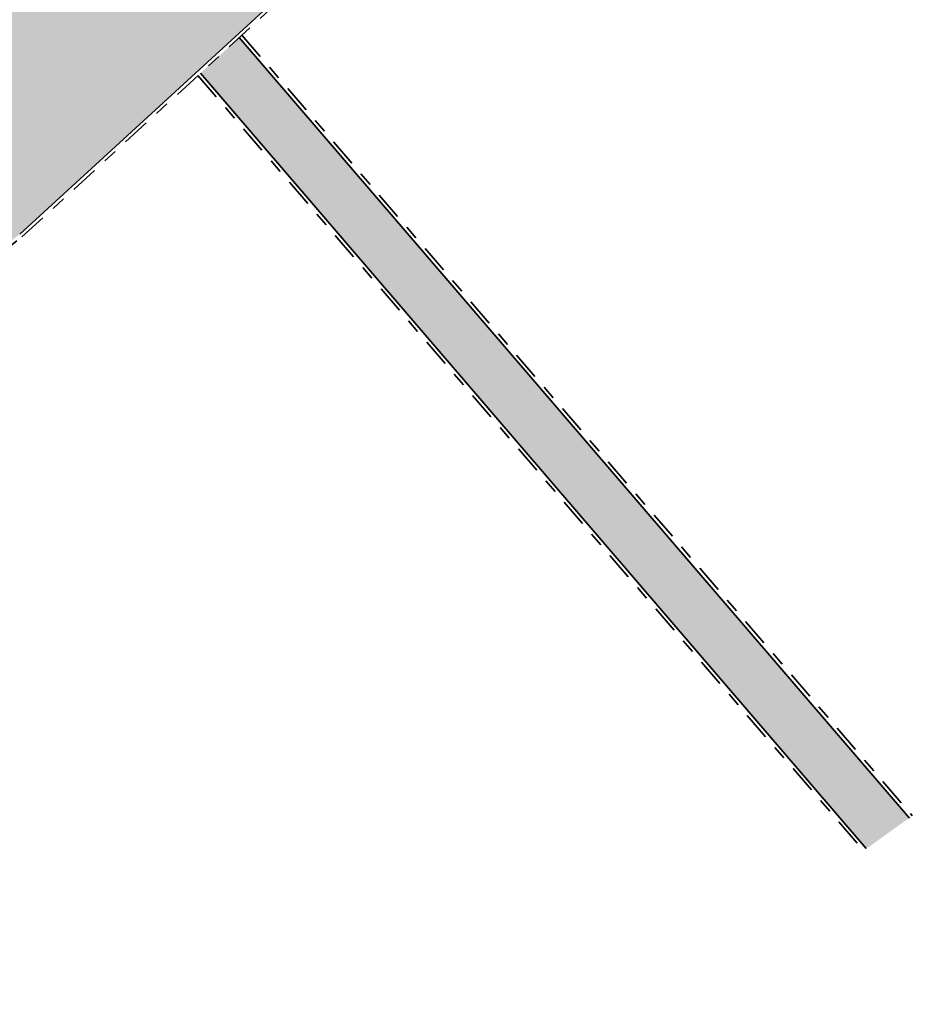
# Model space of a CAD drawing. Header units: metres. Extents: x 104290 to 104633, y 427843 to 428149.
# Tile 56 of 128: x 104523 to 104548, y 427909 to 427937. Entities that reach past the tile are written whole.
import ezdxf

# ---------------------------------------------------------------- set-up
doc = ezdxf.new("R2010")
doc.units = ezdxf.units.M
doc.linetypes.add('VH-OPSLUITBAND', pattern=[10, 4, -2, 2, -2])
doc.layers.add('N-WE-VH-KANTOPSLUITING_OPSLUITBAND-G', color=150, linetype='VH-OPSLUITBAND', lineweight=35)
doc.layers.add('N-WE-VH-VERHARDING-G', color=7, linetype='Continuous', lineweight=35)
doc.layers.add('N-WE-VH-VERHARDING-AP_VOETPAD', color=7, linetype='Continuous', true_color=0xdbdbdb)

msp = doc.modelspace()

# ---------------------------------------------------------------- hatches: boundary and pattern name
at = {"layer": 'N-WE-VH-VERHARDING-AP_VOETPAD'}
h = msp.add_hatch(color=256, dxfattribs=at)
h.dxf.hatch_style = 1
h.paths.add_polyline_path([(104523.049, 427937.901), (104522.658, 427938.356), (104518.597, 427934.874), (104518.491, 427934.998), (104517.194, 427933.969), (104520.972, 427929.563), (104522.777, 427930.995), (104534.134, 427941.406), (104535.812, 427942.8), (104532.037, 427947.204), (104530.861, 427946.227), (104531.275, 427945.743), (104527.214, 427942.261), (104527.604, 427941.806)])
h = msp.add_hatch(color=256, dxfattribs=at)
h.dxf.hatch_style = 1
h.paths.add_polyline_path([(104529.029, 427936.591), (104527.923, 427935.576), (104546.878, 427913.514), (104548.104, 427914.39)])

# ---------------------------------------------------------------- linework, layer by layer
at = {"layer": 'N-WE-VH-KANTOPSLUITING_OPSLUITBAND-G', "ltscale": 0.2, "flags": 128}
for points in [[(104522.842, 427930.919), (104534.2, 427941.331)], [(104529.103, 427936.658), (104548.185, 427914.448)], [(104527.849, 427935.509), (104546.796, 427913.456)], [(104469.736, 427888.792), (104522.842, 427930.919)]]:
    msp.add_lwpolyline(points, dxfattribs=at)
at = {"layer": 'N-WE-VH-VERHARDING-G', "flags": 128}
for points in [[(104522.777, 427930.995), (104534.134, 427941.406)], [(104529.027, 427936.593), (104548.109, 427914.383)], [(104527.925, 427935.574), (104546.872, 427913.521)]]:
    msp.add_lwpolyline(points, dxfattribs=at)

doc.saveas('drawing.dxf')
